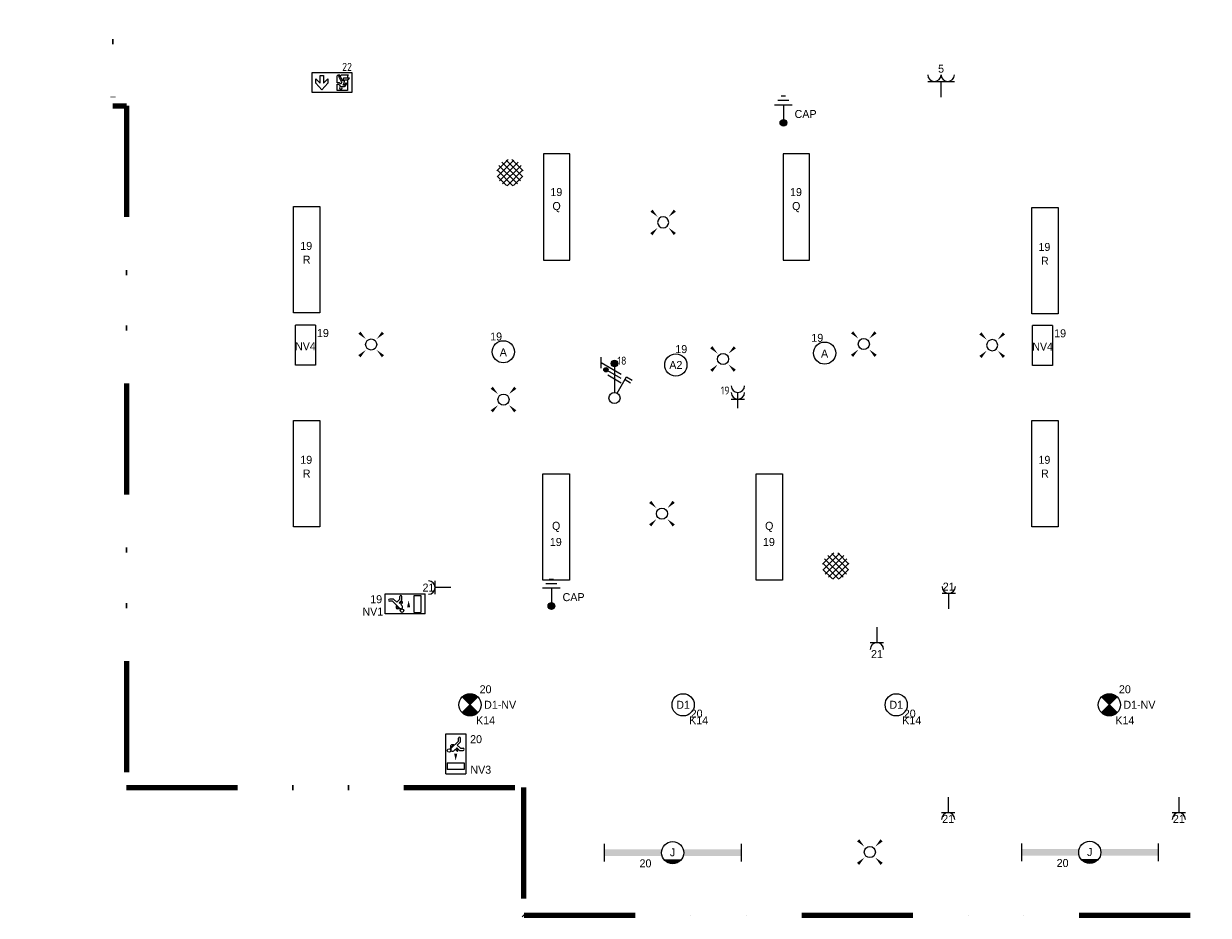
# Model space of a CAD drawing. Header units: millimetres. Extents: x 10025 to 65580, y 1584 to 36147.
# Tile 1 of 6: x 10886 to 24228, y 10548 to 20585. Entities that reach past the tile are written whole.
import ezdxf
from ezdxf.enums import TextEntityAlignment as Align

# ---------------------------------------------------------------- set-up
doc = ezdxf.new("R2010")
doc.units = ezdxf.units.MM
doc.header["$LTSCALE"] = 100
doc.linetypes.add('DIVIDE', pattern=[1.25, 0.5, -0.25, 0, -0.25, 0, -0.25])
for name, color, linetype in [('EL6121--', 3, 'Continuous'), ('EL6221--', 3, 'Continuous'), ('EL6222--', 3, 'Continuous'), ('EL6311--', 3, 'Continuous'), ('EL6350--', 3, 'Continuous')]:
    doc.layers.add(name, color=color, linetype=linetype)
doc.styles.add('BURO-018', font='BUROFONT.shx', dxfattribs={"height": 90})
doc.styles.add('STABICAD-018', font='ISOCP.SHX', dxfattribs={"height": 1.8})

# ---------------------------------------------------------------- blocks, each defined once
blk = doc.blocks.new('1115C2IN')
at = {"color": 0, "linetype": 'Continuous'}
for p, q in [((-4.49, 5.49), (4.49, 5.49)), ((-4.49, 1), (-4.49, 5.49)), ((-4.49, 5.49), (4.49, 5.49)), ((-4.49, 1), (-4.49, 5.49)), ((4.49, 5.49), (4.49, 1)), ((4.49, 5.49), (4.49, 1)), ((4.49, 1), (-4.49, 1)), ((4.49, 1), (-4.49, 1))]:
    blk.add_line(p, q, dxfattribs=at)
blk.add_lwpolyline([(-0.92, 3.1), (-2.28, 1.64), (-3.64, 3.1), (-3.64, 4.12), (-2.67, 3.09), (-2.67, 4.81), (-1.89, 4.81), (-1.89, 3.09), (-0.92, 4.12), (-0.92, 3.1)], dxfattribs=at)
for points, knots in [([(3.01, 2.47), (2.98, 2.41), (2.82, 2.4), (2.82, 2.4), (2.82, 2.4), (2.07, 2.4), (2.07, 2.4), (1.95, 2.4), (1.89, 2.45), (1.89, 2.45), (1.89, 2.45), (1.5, 2.9), (1.5, 2.9), (1.5, 2.9), (1.17, 2.9), (1.17, 2.9), (1.17, 2.9), (1.17, 1.47), (1.17, 1.47), (1.17, 1.47), (3.47, 1.47), (3.47, 1.47), (3.47, 1.47), (3.47, 3.83), (3.47, 3.83), (3.59, 3.84), (3.84, 3.92), (3.89, 4.24), (3.89, 4.24), (3.9, 4.31), (3.9, 4.31), (3.9, 4.31), (3.47, 4.31), (3.47, 4.31), (3.47, 4.31), (3.47, 4.76), (3.47, 4.76), (3.47, 4.76), (3.73, 5.02), (3.73, 5.02), (3.73, 5.02), (2.13, 5.02), (2.13, 5.02), (2.13, 5.02), (1.96, 4.86), (1.96, 4.86), (1.96, 4.86), (1.85, 4.74), (1.79, 4.73), (1.79, 4.73), (1.46, 4.73), (1.46, 4.73), (1.46, 4.73), (1.75, 5.02), (1.75, 5.02), (1.75, 5.02), (1.43, 5.02), (1.43, 5.02), (1.43, 5.02), (1.17, 4.76), (1.17, 4.76), (1.17, 4.76), (1.17, 3.18), (1.17, 3.18), (1.34, 3.18), (1.67, 3.18), (1.67, 3.18), (1.67, 3.17), (1.93, 2.88), (1.93, 2.88), (1.93, 2.88), (2.1, 3.17), (2.12, 3.23), (2.14, 3.3), (2.13, 3.37), (2.13, 3.37), (2.13, 3.37), (1.45, 4.67), (1.45, 4.67), (1.45, 4.67), (1.79, 4.67), (1.79, 4.67), (1.84, 4.66), (1.92, 4.54), (1.92, 4.54), (1.92, 4.54), (2.46, 3.54), (2.46, 3.54), (2.46, 3.54), (2.5, 3.81), (2.5, 4.02), (2.5, 4.22), (2.68, 4.25), (2.68, 4.25), (2.68, 4.25), (3.82, 4.25), (3.82, 4.25), (3.78, 3.9), (3.47, 3.9), (3.47, 3.9), (3.47, 3.9), (2.85, 3.9), (2.85, 3.9), (2.85, 3.9), (2.8, 3.52), (2.8, 3.4), (2.8, 3.29), (2.76, 3.16), (2.76, 3.16), (2.76, 3.16), (2.52, 2.68), (2.52, 2.68), (2.52, 2.68), (2.82, 2.68), (2.82, 2.68), (2.82, 2.68), (3.05, 3.07), (3.05, 3.07), (3.05, 3.07), (3.08, 3.15), (3.23, 3.11), (3.37, 3.08), (3.3, 2.94), (3.3, 2.94), (3.3, 2.94), (3.06, 2.53), (3.01, 2.47)], [0, 0, 0, 0, 1, 1, 1, 2, 2, 2, 3, 3, 3, 4, 4, 4, 5, 5, 5, 6, 6, 6, 7, 7, 7, 8, 8, 8, 9, 9, 9, 10, 10, 10, 11, 11, 11, 12, 12, 12, 13, 13, 13, 14, 14, 14, 15, 15, 15, 16, 16, 16, 17, 17, 17, 18, 18, 18, 19, 19, 19, 20, 20, 20, 21, 21, 21, 22, 22, 22, 23, 23, 23, 24, 24, 24, 25, 25, 25, 26, 26, 26, 27, 27, 27, 28, 28, 28, 29, 29, 29, 30, 30, 30, 31, 31, 31, 32, 32, 32, 33, 33, 33, 34, 34, 34, 35, 35, 35, 36, 36, 36, 37, 37, 37, 38, 38, 38, 39, 39, 39, 40, 40, 40, 41, 41, 41, 42, 42, 42, 42]), ([(2, 1.78), (1.85, 1.78), (1.72, 1.91), (1.72, 2.07), (1.72, 2.22), (1.85, 2.35), (2, 2.35), (2.16, 2.35), (2.28, 2.22), (2.28, 2.07), (2.28, 1.91), (2.16, 1.78), (2, 1.78)], [0, 0, 0, 0, 1, 1, 1, 2, 2, 2, 3, 3, 3, 4, 4, 4, 4])]:
    blk.add_open_spline(points, degree=3, knots=knots, dxfattribs=at)
at = {"color": 0, "linetype": 'Continuous', "style": 'STABICAD-018'}
for tag, p in [('PANEL', (0.07, 14.79)), ('CIRCUIT', (0.07, 11.79)), ('SUBCIRCUIT', (4.57, 11.79)), ('LIGHTFIXTURECODE', (0.07, 7.62))]:
    blk.add_attdef(tag, text='', height=1.8, dxfattribs=at).set_placement(p, align=Align.MIDDLE)
blk = doc.blocks.new('E00125')
at = {"color": 0, "linetype": 'Continuous'}
for p, q in [((-3, 4.5), (3, 4.5)), ((0, 1), (0, 4.5))]:
    blk.add_line(p, q, dxfattribs=at)
for centre in [(-1.5, 6), (1.5, 6)]:
    blk.add_arc(centre, 1.5, 180, 0, dxfattribs=at)
at = {"color": 0, "linetype": 'Continuous', "style": 'BURO-018'}
for tag, p in [('PANEL', (0, 11.5)), ('CIRCUIT', (0, 8.5)), ('SUBCIRCUIT', (4.5, 8.5))]:
    blk.add_attdef(tag, text='', height=1.8, dxfattribs=at).set_placement(p, align=Align.MIDDLE)
at = {"color": 0, "linetype": 'Continuous', "style": 'BURO-018', "flags": 1}
for tag, p in [('POWERCODE', (13, 8.5)), ('ARTICLECODE', (0, 0))]:
    blk.add_attdef(tag, text='', height=1.8, dxfattribs=at).set_placement(p, align=Align.MIDDLE)
blk = doc.blocks.new('111304')
at = {"color": 0, "linetype": 'Continuous'}
for p, q in [((-1.5, 4.5), (1.5, 4.5)), ((0, 1), (0, 4.5))]:
    blk.add_line(p, q, dxfattribs=at)
blk.add_arc((0, 6), 1.5, 180, 0, dxfattribs=at)
at = {"color": 0, "linetype": 'Continuous', "style": 'BURO-018'}
for tag, p in [('PANEL', (0, 11.5)), ('CIRCUIT', (0, 8.5)), ('SUBCIRCUIT', (4.5, 8.5))]:
    blk.add_attdef(tag, text='', height=1.8, dxfattribs=at).set_placement(p, align=Align.MIDDLE)
at = {"color": 0, "linetype": 'Continuous', "style": 'BURO-018', "flags": 1}
for tag, p in [('POWERCODE', (13, 8.5)), ('ARTICLECODE', (0, 0))]:
    blk.add_attdef(tag, text='', height=1.8, dxfattribs=at).set_placement(p, align=Align.MIDDLE)
blk = doc.blocks.new('*U140')
at = {"layer": 'EL6221--'}
for p, q in [((-11.97, -2.97), (-11.97, 2.97)), ((-11.97, 2.97), (11.97, 2.97)), ((11.97, 2.97), (11.97, -2.97)), ((11.97, -2.97), (-11.97, -2.97))]:
    blk.add_line(p, q, dxfattribs=at)
at = {"color": 0, "linetype": 'Continuous', "style": 'BURO-018'}
for tag, p in [('PANEL', (0, 8)), ('CIRCUIT', (0, 5)), ('SUBCIRCUIT', (4.5, 5)), ('LIGHTFIXTURECODE', (0, 0)), ('SWITCHCODE', (4.5, -3))]:
    blk.add_attdef(tag, text='', height=1.8, dxfattribs=at).set_placement(p, align=Align.MIDDLE)
blk = doc.blocks.new('E00411')
at = {"color": 0, "linetype": 'Continuous'}
blk.add_circle((0, 0), 1.25, dxfattribs=at)
for points in [[(-2.89, 2.4), (-2.4, 2.89), (-1.24, 1.24)], [(2.4, 2.89), (2.89, 2.4), (1.24, 1.24)], [(-2.4, -2.89), (-2.89, -2.4), (-1.24, -1.24)], [(2.89, -2.4), (2.4, -2.89), (1.24, -1.24)]]:
    blk.add_solid(points, dxfattribs=at)
at = {"color": 0, "linetype": 'Continuous', "style": 'BURO-018'}
blk.add_attdef('SWITCHCODE', text='', height=1.8, dxfattribs=at).set_placement((0, 4.64), align=Align.MIDDLE)
at = {"color": 0, "linetype": 'Continuous', "style": 'BURO-018', "flags": 1}
blk.add_attdef('ARTICLECODE', text='', height=1.8, dxfattribs=at).set_placement((0, 0), align=Align.MIDDLE)
blk = doc.blocks.new('*U141')
at = {"layer": 'EL6221--'}
for p, q in [((-11.97, -2.97), (-11.97, 2.97)), ((-11.97, 2.97), (11.97, 2.97)), ((11.97, 2.97), (11.97, -2.97)), ((11.97, -2.97), (-11.97, -2.97))]:
    blk.add_line(p, q, dxfattribs=at)
at = {"color": 0, "linetype": 'Continuous', "style": 'BURO-018'}
for tag, p in [('PANEL', (0, 8)), ('CIRCUIT', (0, 5)), ('SUBCIRCUIT', (4.5, 5)), ('LIGHTFIXTURECODE', (0, 0)), ('SWITCHCODE', (4.5, -3))]:
    blk.add_attdef(tag, text='', height=1.8, dxfattribs=at).set_placement(p, align=Align.MIDDLE)
blk = doc.blocks.new('*U142')
at = {"layer": 'EL6221--'}
for p, q in [((-11.97, -2.97), (-11.97, 2.97)), ((-11.97, 2.97), (11.97, 2.97)), ((11.97, 2.97), (11.97, -2.97)), ((11.97, -2.97), (-11.97, -2.97))]:
    blk.add_line(p, q, dxfattribs=at)
at = {"color": 0, "linetype": 'Continuous', "style": 'BURO-018'}
for tag, p in [('PANEL', (0, 8)), ('CIRCUIT', (0, 5)), ('SUBCIRCUIT', (4.5, 5)), ('LIGHTFIXTURECODE', (0, 0)), ('SWITCHCODE', (4.5, -3))]:
    blk.add_attdef(tag, text='', height=1.8, dxfattribs=at).set_placement(p, align=Align.MIDDLE)
blk = doc.blocks.new('*U143')
at = {"layer": 'EL6221--'}
for p, q in [((-11.97, -2.97), (-11.97, 2.97)), ((-11.97, 2.97), (11.97, 2.97)), ((11.97, 2.97), (11.97, -2.97)), ((11.97, -2.97), (-11.97, -2.97))]:
    blk.add_line(p, q, dxfattribs=at)
at = {"color": 0, "linetype": 'Continuous', "style": 'BURO-018'}
for tag, p in [('PANEL', (0, 8)), ('CIRCUIT', (0, 5)), ('SUBCIRCUIT', (4.5, 5)), ('LIGHTFIXTURECODE', (0, 0)), ('SWITCHCODE', (4.5, -3))]:
    blk.add_attdef(tag, text='', height=1.8, dxfattribs=at).set_placement(p, align=Align.MIDDLE)
blk = doc.blocks.new('1115C3A')
at = {"color": 0, "linetype": 'Continuous'}
for p, q in [((-4.5, 5.5), (4.5, 5.5)), ((-4.5, 1), (-4.5, 5.5)), ((4.5, 1), (4.5, 5.5)), ((4.5, 1), (-4.5, 1))]:
    blk.add_line(p, q, dxfattribs=at)
at = {"color": 0, "linetype": 'Continuous', "style": 'BURO-018'}
for tag, p in [('PANEL', (0, 15.17)), ('CIRCUIT', (0, 12.17)), ('SUBCIRCUIT', (4.5, 12.17)), ('LIGHTFIXTURECODE', (0, 8))]:
    blk.add_attdef(tag, text='', height=1.8, dxfattribs=at).set_placement(p, align=Align.MIDDLE)
blk = doc.blocks.new('*U144')
at = {"layer": 'EL6221--'}
for p, q in [((-11.97, -2.97), (-11.97, 2.97)), ((-11.97, 2.97), (11.97, 2.97)), ((11.97, 2.97), (11.97, -2.97)), ((11.97, -2.97), (-11.97, -2.97))]:
    blk.add_line(p, q, dxfattribs=at)
at = {"color": 0, "linetype": 'Continuous', "style": 'BURO-018'}
for tag, p in [('PANEL', (0, 8)), ('CIRCUIT', (0, 5)), ('SUBCIRCUIT', (4.5, 5)), ('LIGHTFIXTURECODE', (0, 0)), ('SWITCHCODE', (4.5, -3))]:
    blk.add_attdef(tag, text='', height=1.8, dxfattribs=at).set_placement(p, align=Align.MIDDLE)
blk = doc.blocks.new('*U145')
at = {"layer": 'EL6221--'}
for p, q in [((-11.97, -2.97), (-11.97, 2.97)), ((-11.97, 2.97), (11.97, 2.97)), ((11.97, 2.97), (11.97, -2.97)), ((11.97, -2.97), (-11.97, -2.97))]:
    blk.add_line(p, q, dxfattribs=at)
at = {"color": 0, "linetype": 'Continuous', "style": 'BURO-018'}
for tag, p in [('PANEL', (0, 8)), ('CIRCUIT', (0, 5)), ('SUBCIRCUIT', (4.5, 5)), ('LIGHTFIXTURECODE', (0, 0)), ('SWITCHCODE', (4.5, -3))]:
    blk.add_attdef(tag, text='', height=1.8, dxfattribs=at).set_placement(p, align=Align.MIDDLE)
blk = doc.blocks.new('E00018')
at = {"color": 0, "linetype": 'Continuous'}
for p, q in [((-1.77, -1.77), (1.77, 1.77)), ((1.77, -1.77), (-1.77, 1.77))]:
    blk.add_line(p, q, dxfattribs=at)
at = {"color": 0, "linetype": 'Continuous', "const_width": 2.5}
for points in [[(-0.88, 0.88, -0.198912), (0, 1.25, -0.198912), (0.88, 0.88, -1)], [(-0.88, -0.88, 0.198912), (0, -1.25, 0.198912), (0.88, -0.88, 1)]]:
    blk.add_lwpolyline(points, format="xyb", dxfattribs=at)
blk = doc.blocks.new('*U150')
at = {"color": 0, "linetype": 'Continuous'}
blk.add_circle((0, 0), 2.5, dxfattribs=at)
at = {"color": 0, "zscale": 50}
blk.add_blockref('E00018', (0, 0), dxfattribs=at)
at = {"color": 0, "linetype": 'Continuous', "style": 'BURO-018'}
for tag, p in [('PANEL', (0, 8)), ('CIRCUIT', (0, 5)), ('SUBCIRCUIT', (4.5, 5)), ('LIGHTFIXTURECODE', (0, 0)), ('SWITCHCODE', (4.5, -1))]:
    blk.add_attdef(tag, text='', height=1.8, dxfattribs=at).set_placement(p, align=Align.MIDDLE)
blk = doc.blocks.new('*U151')
at = {"color": 0, "linetype": 'Continuous'}
blk.add_circle((0, 0), 2.5, dxfattribs=at)
at = {"color": 0, "zscale": 50}
blk.add_blockref('E00018', (0, 0), dxfattribs=at)
at = {"color": 0, "linetype": 'Continuous', "style": 'BURO-018'}
for tag, p in [('PANEL', (0, 8)), ('CIRCUIT', (0, 5)), ('SUBCIRCUIT', (4.5, 5)), ('LIGHTFIXTURECODE', (0, 0)), ('SWITCHCODE', (4.5, -1))]:
    blk.add_attdef(tag, text='', height=1.8, dxfattribs=at).set_placement(p, align=Align.MIDDLE)
blk = doc.blocks.new('E00441')
at = {"color": 0}
for p, q in [((0.5, 6), (-0.5, 6)), ((2, 4), (-2, 4)), ((1.25, 5), (-1.25, 5)), ((0, 4), (0, 0.75))]:
    blk.add_line(p, q, dxfattribs=at)
at = {"color": 0, "const_width": 0.75}
blk.add_lwpolyline([(-0.375, 0, 1), (0.375, 0, 1)], format="xyb", close=True, dxfattribs=at)
at = {"color": 0}
blk.add_circle((0, 0), 0.75, dxfattribs=at)
at = {"color": 0, "style": 'BURO-018'}
blk.add_attdef('TEXT1', text='', height=1.8, dxfattribs=at).set_placement((5, 2), align=Align.MIDDLE)
at = {"color": 0, "linetype": 'Continuous', "style": 'BURO-018', "flags": 1}
blk.add_attdef('ARTICLECODE', text='', height=1.8, dxfattribs=at).set_placement((0, 0), align=Align.MIDDLE)
blk = doc.blocks.new('E00443')
at = {"color": 0}
for points in [[(-2.97, 0.57), (-0.43, 3.1)], [(-2.87, -0.75), (0.88, 3)], [(2.87, -0.75), (-0.88, 3)], [(2.97, 0.57), (0.43, 3.1)], [(0.67, -2.79), (-2.92, 0.8)], [(1.66, -2.36), (-2.5, 1.79)], [(-2.39, -1.68), (1.82, 2.52)], [(2.39, -1.68), (-1.82, 2.52)], [(-1.66, -2.36), (2.5, 1.79)], [(-0.67, -2.79), (2.92, 0.8)], [(-0.77, -2.76), (-2.9, -0.64)], [(0.77, -2.76), (2.9, -0.64)]]:
    blk.add_lwpolyline(points, dxfattribs=at)
at = {"color": 0, "linetype": 'Continuous', "style": 'BURO-018', "flags": 1}
blk.add_attdef('ARTICLECODE', text='', height=1.8, dxfattribs=at).set_placement((0, 0), align=Align.MIDDLE)
blk = doc.blocks.new('1115C2G')
at = {"color": 0, "linetype": 'Continuous'}
for p, q in [((-4.5, 5.5), (4.5, 5.5)), ((-4.5, 1), (-4.5, 5.5)), ((4.5, 1), (4.5, 5.5)), ((-2.68, 4.35), (-3.52, 4.35)), ((-2.88, 3.87), (-3.52, 3.87)), ((-1.27, 2.26), (-2.88, 3.87)), ((-1.94, 3.61), (-2.68, 4.35)), ((-1.94, 2.93), (-2.04, 2.83)), ((-2.04, 2.83), (-2.04, 2.34)), ((-1.24, 4.31), (-1.94, 3.61)), ((-1.71, 2.7), (-1.72, 2.7)), ((-1.72, 2.7), (-1.72, 2.46)), ((-1.37, 3.5), (-0.76, 4.11)), ((-1.23, 3.35), (-1.37, 3.5)), ((-1.24, 4.31), (-1.24, 4.91)), ((-0.87, 3.71), (-1.23, 3.35)), ((-0.65, 3.49), (-1.01, 3.13)), ((-0.71, 2.83), (-1.01, 3.13)), ((-0.76, 4.11), (-0.76, 4.91)), ((2, 5.15), (3.5, 5.15)), ((2, 1.35), (2, 5.15)), ((3.5, 5.15), (3.5, 1.35)), ((4.5, 1), (-4.5, 1)), ((-0.99, 2.14), (-1.84, 2.14)), ((-1.47, 2.46), (-1.72, 2.46)), ((2, 1.35), (3.5, 1.35))]:
    blk.add_line(p, q, dxfattribs=at)
blk.add_lwpolyline([(1.5, 3.25, 0, 0.7, 0), (0, 3.25, 0.7, 0.7, 0)], format="xyseb", dxfattribs=at)
blk.add_circle((-0.76, 1.75), 0.4, dxfattribs=at)
for centre, radius, start, end in [((-3.52, 4.11), 0.24, 90, 270), ((-0.99, 2.54), 0.4, 225, 45), ((-1, 4.91), 0.24, 0, 180), ((-0.76, 3.6), 0.16, 315, 135), ((-1.84, 2.34), 0.2, 180, 270)]:
    blk.add_arc(centre, radius, start, end, dxfattribs=at)
at = {"color": 0, "linetype": 'Continuous', "style": 'BURO-018'}
for tag, p in [('PANEL', (0, 15.17)), ('CIRCUIT', (0, 12.17)), ('SUBCIRCUIT', (4.5, 12.17)), ('LIGHTFIXTURECODE', (0, 8))]:
    blk.add_attdef(tag, text='', height=1.8, dxfattribs=at).set_placement(p, align=Align.MIDDLE)
blk = doc.blocks.new('1115C2J')
at = {"color": 0, "linetype": 'Continuous'}
for p, q in [((-4.5, 5.5), (4.5, 5.5)), ((-4.5, 1), (-4.5, 5.5)), ((4.5, 1), (4.5, 5.5)), ((-2.68, 4.35), (-3.52, 4.35)), ((-2.88, 3.87), (-3.52, 3.87)), ((-1.27, 2.26), (-2.88, 3.87)), ((-1.94, 3.61), (-2.68, 4.35)), ((-1.94, 2.93), (-2.04, 2.83)), ((-2.04, 2.83), (-2.04, 2.34)), ((-1.24, 4.31), (-1.94, 3.61)), ((-1.71, 2.7), (-1.72, 2.7)), ((-1.72, 2.7), (-1.72, 2.46)), ((-1.37, 3.5), (-0.76, 4.11)), ((-1.23, 3.35), (-1.37, 3.5)), ((-1.24, 4.31), (-1.24, 4.91)), ((-0.87, 3.71), (-1.23, 3.35)), ((-0.65, 3.49), (-1.01, 3.13)), ((-0.71, 2.83), (-1.01, 3.13)), ((-0.76, 4.11), (-0.76, 4.91)), ((2, 5.15), (3.5, 5.15)), ((2, 1.35), (2, 5.15)), ((3.5, 5.15), (3.5, 1.35)), ((4.5, 1), (-4.5, 1)), ((-0.99, 2.14), (-1.84, 2.14)), ((-1.47, 2.46), (-1.72, 2.46)), ((2, 1.35), (3.5, 1.35))]:
    blk.add_line(p, q, dxfattribs=at)
blk.add_lwpolyline([(0.75, 4, 0, 0.7, 0), (0.75, 2.5, 0.7, 0.7, 0)], format="xyseb", dxfattribs=at)
blk.add_circle((-0.76, 1.75), 0.4, dxfattribs=at)
for centre, radius, start, end in [((-3.52, 4.11), 0.24, 90, 270), ((-0.99, 2.54), 0.4, 225, 45), ((-1, 4.91), 0.24, 0, 180), ((-0.76, 3.6), 0.16, 315, 135), ((-1.84, 2.34), 0.2, 180, 270)]:
    blk.add_arc(centre, radius, start, end, dxfattribs=at)
at = {"color": 0, "linetype": 'Continuous', "style": 'BURO-018'}
for tag, p in [('PANEL', (0, 15.17)), ('CIRCUIT', (0, 12.17)), ('SUBCIRCUIT', (4.5, 12.17)), ('LIGHTFIXTURECODE', (0, 8))]:
    blk.add_attdef(tag, text='', height=1.8, dxfattribs=at).set_placement(p, align=Align.MIDDLE)
blk = doc.blocks.new('1115B3')
at = {"color": 0, "linetype": 'Continuous'}
blk.add_circle((0, 3.5), 2.5, dxfattribs=at)
at = {"color": 0, "linetype": 'Continuous', "style": 'BURO-018'}
for tag, p in [('PANEL', (0, 11.5)), ('CIRCUIT', (0, 8.5)), ('SUBCIRCUIT', (4.5, 8.5)), ('LIGHTFIXTURECODE', (0, 3.5)), ('SWITCHCODE', (4.5, 2.5))]:
    blk.add_attdef(tag, text='', height=1.8, dxfattribs=at).set_placement(p, align=Align.MIDDLE)
blk = doc.blocks.new('1115B6WD')
at = {"color": 0, "linetype": 'Continuous'}
for p, q in [((1.88, -1.65), (-1.88, -1.65)), ((1.68, -1.85), (-1.68, -1.85)), ((1.43, -2.05), (-1.43, -2.05)), ((1.09, -2.25), (-1.09, -2.25)), ((0.5, -2.45), (-0.5, -2.45))]:
    blk.add_line(p, q, dxfattribs=at)
blk = doc.blocks.new('*U152')
at = {"color": 0}
for p, q in [((-15.4, 2), (-15.4, -2)), ((15.4, 2), (15.4, -2))]:
    blk.add_line(p, q, dxfattribs=at)
at = {"color": 0, "linetype": 'Continuous'}
blk.add_circle((0, 0), 2.5, dxfattribs=at)
at = {"color": 0}
for points in [[(-2.5, 0.75), (-15.4, 0.75), (-2.5, -0.75), (-15.4, -0.75)], [(2.5, 0.75), (15.4, 0.75), (2.5, -0.75), (15.4, -0.75)]]:
    blk.add_solid(points, dxfattribs=at)
at = {"color": 0, "zscale": 100}
blk.add_blockref('1115B6WD', (0, 0), dxfattribs=at)
at = {"color": 0, "linetype": 'Continuous', "style": 'BURO-018'}
for tag, p in [('PANEL', (0, 8)), ('CIRCUIT', (0, 5)), ('SUBCIRCUIT', (4.5, 5)), ('LIGHTFIXTURECODE', (0, 0)), ('SWITCHCODE', (4.5, -3))]:
    blk.add_attdef(tag, text='', height=1.8, dxfattribs=at).set_placement(p, align=Align.MIDDLE)
blk = doc.blocks.new('*U154')
at = {"color": 0}
for p, q in [((-15.4, 2), (-15.4, -2)), ((15.4, 2), (15.4, -2))]:
    blk.add_line(p, q, dxfattribs=at)
at = {"color": 0, "linetype": 'Continuous'}
blk.add_circle((0, 0), 2.5, dxfattribs=at)
at = {"color": 0}
for points in [[(-2.5, 0.75), (-15.4, 0.75), (-2.5, -0.75), (-15.4, -0.75)], [(2.5, 0.75), (15.4, 0.75), (2.5, -0.75), (15.4, -0.75)]]:
    blk.add_solid(points, dxfattribs=at)
at = {"color": 0, "zscale": 100}
blk.add_blockref('1115B6WD', (0, 0), dxfattribs=at)
at = {"color": 0, "linetype": 'Continuous', "style": 'BURO-018'}
for tag, p in [('PANEL', (0, 8)), ('CIRCUIT', (0, 5)), ('SUBCIRCUIT', (4.5, 5)), ('LIGHTFIXTURECODE', (0, 0)), ('SWITCHCODE', (4.5, -3))]:
    blk.add_attdef(tag, text='', height=1.8, dxfattribs=at).set_placement(p, align=Align.MIDDLE)
blk = doc.blocks.new('*U155')
at = {"layer": 'EL6221--'}
for p, q in [((-11.97, -2.97), (-11.97, 2.97)), ((-11.97, 2.97), (11.97, 2.97)), ((11.97, 2.97), (11.97, -2.97)), ((11.97, -2.97), (-11.97, -2.97))]:
    blk.add_line(p, q, dxfattribs=at)
at = {"color": 0, "linetype": 'Continuous', "style": 'BURO-018'}
for tag, p in [('PANEL', (0, 8)), ('CIRCUIT', (0, 5)), ('SUBCIRCUIT', (4.5, 5)), ('LIGHTFIXTURECODE', (0, 0)), ('SWITCHCODE', (4.5, -3))]:
    blk.add_attdef(tag, text='', height=1.8, dxfattribs=at).set_placement(p, align=Align.MIDDLE)
blk = doc.blocks.new('*U156')
at = {"layer": 'EL6221--'}
for p, q in [((-11.97, -2.97), (-11.97, 2.97)), ((-11.97, 2.97), (11.97, 2.97)), ((11.97, 2.97), (11.97, -2.97)), ((11.97, -2.97), (-11.97, -2.97))]:
    blk.add_line(p, q, dxfattribs=at)
at = {"color": 0, "linetype": 'Continuous', "style": 'BURO-018'}
for tag, p in [('PANEL', (0, 8)), ('CIRCUIT', (0, 5)), ('SUBCIRCUIT', (4.5, 5)), ('LIGHTFIXTURECODE', (0, 0)), ('SWITCHCODE', (4.5, -3))]:
    blk.add_attdef(tag, text='', height=1.8, dxfattribs=at).set_placement(p, align=Align.MIDDLE)
blk = doc.blocks.new('E00079A')
at = {"color": 0, "linetype": 'Continuous'}
for p, q in [((-3, 8.98), (-3, 11.48)), ((-3, 10.23), (1.5, 7.63)), ((1.5, 6.63), (-1.5, 8.37)), ((0, 10), (0, 3.5)), ((1.5, 5.63), (-1.5, 7.37)), ((0.62, 3.33), (2.74, 7)), ((2.39, 6.39), (3.6, 5.69)), ((2.74, 7), (3.95, 6.3))]:
    blk.add_line(p, q, dxfattribs=at)
blk.add_lwpolyline([(-0.38, 10, 0.75, 0.75, 1), (0.38, 10, 0.75, 0.75, 1)], format="xyseb", close=True, dxfattribs=at)
at = {"color": 0, "linetype": 'Continuous', "const_width": 0.5}
blk.add_lwpolyline([(-2.18, 8.62, 1), (-1.68, 8.62, 1)], format="xyb", close=True, dxfattribs=at)
at = {"color": 0, "linetype": 'Continuous'}
for centre, radius in [((0, 10), 0.75), ((-1.93, 8.62), 0.5), ((0, 2.25), 1.25)]:
    blk.add_circle(centre, radius, dxfattribs=at)
at = {"color": 0, "linetype": 'Continuous', "style": 'STABICAD-018'}
for tag, p in [('PANEL', (0, 16.5)), ('CIRCUIT', (0, 13.5)), ('SUBCIRCUIT', (4.5, 13.5)), ('ARTICLECODE', (0, 0))]:
    blk.add_attdef(tag, text='', height=1.8, dxfattribs=at).set_placement(p, align=Align.MIDDLE)
blk.add_attdef('SWITCHCODE', (0, 13.5), '', height=1.8, dxfattribs=at)
at = {"color": 0, "linetype": 'Continuous', "style": 'STABICAD-018', "flags": 1}
blk.add_attdef('POWERCODE', text='', height=1.8, dxfattribs=at).set_placement((13, 13.5), align=Align.MIDDLE)
blk = doc.blocks.new('111304A')
at = {"color": 0, "linetype": 'Continuous'}
for p, q in [((-1.5, 3), (1.5, 3)), ((0, 1), (0, 4.5))]:
    blk.add_line(p, q, dxfattribs=at)
for centre in [(0, 6), (0, 4.5)]:
    blk.add_arc(centre, 1.5, 180, 0, dxfattribs=at)
at = {"color": 0, "linetype": 'Continuous', "style": 'BURO-018'}
for tag, p in [('PANEL', (0, 11.5)), ('CIRCUIT', (0, 8.5)), ('SUBCIRCUIT', (4.5, 8.5))]:
    blk.add_attdef(tag, text='', height=1.8, dxfattribs=at).set_placement(p, align=Align.MIDDLE)
at = {"color": 0, "linetype": 'Continuous', "style": 'BURO-018', "flags": 1}
for tag, p in [('POWERCODE', (13, 8.5)), ('ARTICLECODE', (0, 0))]:
    blk.add_attdef(tag, text='', height=1.8, dxfattribs=at).set_placement(p, align=Align.MIDDLE)

msp = doc.modelspace()

# ---------------------------------------------------------------- linework, layer by layer
at = {"layer": 'EL6311--', "color": 7, "linetype": 'DIVIDE', "lineweight": 100, "ltscale": 25}
msp.add_lwpolyline([(11889, 34761), (10886, 35764), (11889, 34761), (11889, 19661), (12044, 19661), (12044, 11986), (16514, 11986), (16514, 10558), (16524, 10548), (34464, 10548), (34464, 16547), (34464, 20601), (40492, 26383)], dxfattribs=at)

# ---------------------------------------------------------------- block references
at = {"layer": 'EL6121--', "linetype": 'Continuous'}
ref = msp.add_blockref('E00441', (19442, 19469), dxfattribs=dict(at, xscale=50, yscale=50, zscale=50))
ref.add_attrib('TEXT1', 'CAP', dxfattribs={"layer": '0', "color": 1, "linetype": 'Continuous', "height": 90, "style": 'BURO-018'}).set_placement((19692, 19569), align=Align.MIDDLE)
at = {"layer": 'EL6121--', "linetype": 'Continuous', "xscale": 50, "yscale": 50, "zscale": 50}
for p in [(16363, 18900), (20032, 14473)]:
    msp.add_blockref('E00443', p, dxfattribs=at)
at = {"layer": 'EL6121--', "linetype": 'Continuous'}
ref = msp.add_blockref('E00441', (16829, 14030), dxfattribs=dict(at, xscale=50, yscale=50, zscale=50))
ref.add_attrib('TEXT1', 'CAP', dxfattribs={"layer": '0', "color": 1, "linetype": 'Continuous', "height": 90, "style": 'BURO-018'}).set_placement((17079, 14130), align=Align.MIDDLE)
at = {"layer": 'EL6222--', "linetype": 'Continuous'}
ref = msp.add_blockref('E00125', (21218, 19710), dxfattribs=dict(at, xscale=50, yscale=50, zscale=50))
ref.add_attrib('CIRCUIT', '5', dxfattribs={"layer": '0', "color": 1, "linetype": 'Continuous', "height": 90, "style": 'BURO-018'}).set_placement((21218, 20078), align=Align.MIDDLE)
ref = msp.add_blockref('E00079A', (17540, 16259), dxfattribs=dict(at, xscale=50, yscale=50, zscale=50))
ref.add_attrib('CIRCUIT', '18', dxfattribs={"layer": '0', "color": 1, "linetype": 'Continuous', "height": 90, "style": 'STABICAD-018'}).set_placement((17624, 16792), align=Align.MIDDLE)
ref = msp.add_blockref('111304A', (18930, 16209), dxfattribs=dict(at, xscale=50, yscale=50, zscale=50))
ref.add_attrib('CIRCUIT', '19', dxfattribs={"layer": '0', "color": 1, "linetype": 'Continuous', "height": 90, "style": 'STABICAD-018'}).set_placement((18786, 16456), align=Align.MIDDLE)
ref = msp.add_blockref('111304', (15745, 14238), dxfattribs=dict(at, xscale=50.00000000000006, yscale=50.00000000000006, zscale=50.00000000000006, rotation=90.00000000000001))
ref.add_attrib('CIRCUIT', '21', dxfattribs={"layer": '0', "color": 1, "linetype": 'Continuous', "height": 90, "style": 'BURO-018'}).set_placement((15445, 14238), align=Align.MIDDLE)
ref = msp.add_blockref('111304', (21304, 13949, 1300), dxfattribs=dict(at, xscale=50, yscale=50, zscale=50))
ref.add_attrib('CIRCUIT', '21', dxfattribs={"layer": '0', "color": 1, "linetype": 'Continuous', "height": 90, "style": 'BURO-018'}).set_placement((21304, 14249, 1300), align=Align.MIDDLE)
ref = msp.add_blockref('111304', (20496, 13842), dxfattribs=dict(at, xscale=50, yscale=50, zscale=50, rotation=180))
ref.add_attrib('CIRCUIT', '21', dxfattribs={"layer": '0', "color": 1, "linetype": 'Continuous', "height": 90, "style": 'BURO-018'}).set_placement((20496, 13490), align=Align.MIDDLE)
at = {"layer": 'EL6222--', "color": 3, "linetype": 'Continuous'}
ref = msp.add_blockref('111304', (21298, 11928), dxfattribs=dict(at, xscale=50, yscale=50, zscale=50, rotation=180))
ref.add_attrib('CIRCUIT', '21', dxfattribs={"layer": '0', "color": 1, "linetype": 'Continuous', "height": 90, "style": 'BURO-018'}).set_placement((21298, 11634), align=Align.MIDDLE)
at = {"layer": 'EL6222--', "linetype": 'Continuous'}
ref = msp.add_blockref('111304', (23896, 11928), dxfattribs=dict(at, xscale=50, yscale=50, zscale=50, rotation=180))
ref.add_attrib('CIRCUIT', '21', dxfattribs={"layer": '0', "color": 1, "linetype": 'Continuous', "height": 90, "style": 'BURO-018'}).set_placement((23896, 11634), align=Align.MIDDLE)
at = {"layer": 'EL6311--', "linetype": 'Continuous'}
ref = msp.add_blockref('*U140', (16888, 18521), dxfattribs=dict(at, xscale=-50.00000000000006, yscale=50.00000000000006, zscale=50, rotation=90.00000000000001))
ref.add_attrib('CIRCUIT', '19', dxfattribs={"layer": '0', "color": 1, "linetype": 'Continuous', "height": 90, "style": 'BURO-018'}).set_placement((16885, 18690), align=Align.MIDDLE)
ref.add_attrib('LIGHTFIXTURECODE', 'Q', dxfattribs={"layer": '0', "color": 1, "linetype": 'Continuous', "height": 90, "style": 'BURO-018'}).set_placement((16888, 18521), align=Align.MIDDLE)
ref = msp.add_blockref('*U141', (19587, 18521), dxfattribs=dict(at, xscale=-50.00000000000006, yscale=50.00000000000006, zscale=50, rotation=90.00000000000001))
ref.add_attrib('CIRCUIT', '19', dxfattribs={"layer": '0', "color": 1, "linetype": 'Continuous', "height": 90, "style": 'BURO-018'}).set_placement((19584, 18690), align=Align.MIDDLE)
ref.add_attrib('LIGHTFIXTURECODE', 'Q', dxfattribs={"layer": '0', "color": 1, "linetype": 'Continuous', "height": 90, "style": 'BURO-018'}).set_placement((19587, 18521), align=Align.MIDDLE)
ref = msp.add_blockref('*U156', (14073, 17929), dxfattribs=dict(at, xscale=50.00000000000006, yscale=50.00000000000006, zscale=50.00000000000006, rotation=90.00000000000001))
ref.add_attrib('CIRCUIT', '19', dxfattribs={"layer": '0', "color": 1, "linetype": 'Continuous', "height": 90, "style": 'BURO-018'}).set_placement((14068, 18084), align=Align.MIDDLE)
ref.add_attrib('LIGHTFIXTURECODE', 'R', dxfattribs={"layer": '0', "color": 1, "linetype": 'Continuous', "height": 90, "style": 'BURO-018'}).set_placement((14073, 17929), align=Align.MIDDLE)
at = {"layer": 'EL6311--', "color": 3, "linetype": 'Continuous', "xscale": -50, "yscale": 50, "zscale": 50, "rotation": 180}
msp.add_blockref('E00411', (18088, 18349), dxfattribs=at)
at = {"layer": 'EL6311--', "linetype": 'Continuous'}
ref = msp.add_blockref('*U144', (22387, 17916), dxfattribs=dict(at, xscale=50.00000000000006, yscale=50.00000000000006, zscale=50.00000000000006, rotation=90.00000000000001))
ref.add_attrib('CIRCUIT', '19', dxfattribs={"layer": '0', "color": 1, "linetype": 'Continuous', "height": 90, "style": 'BURO-018'}).set_placement((22382, 18072), align=Align.MIDDLE)
ref.add_attrib('LIGHTFIXTURECODE', 'R', dxfattribs={"layer": '0', "color": 1, "linetype": 'Continuous', "height": 90, "style": 'BURO-018'}).set_placement((22387, 17916), align=Align.MIDDLE)
at = {"layer": 'EL6311--', "color": 3, "linetype": 'Continuous', "yscale": 50, "zscale": 50}
for p, xscale in [((14800, 16974), 50), ((20348, 16979), 50), ((21794, 16966), -50), ((18763, 16810), 50), ((16290, 16354), 50), ((18074, 15070), 50), ((20416, 11260), 50)]:
    msp.add_blockref('E00411', p, dxfattribs=dict(at, xscale=xscale))
at = {"layer": 'EL6311--', "linetype": 'Continuous'}
ref = msp.add_blockref('1115B3', (16288, 16717), dxfattribs=dict(at, xscale=50, yscale=50, zscale=50))
ref.add_attrib('CIRCUIT', '19', dxfattribs={"layer": '0', "color": 1, "linetype": 'Continuous', "height": 90, "style": 'BURO-018'}).set_placement((16207, 17064), align=Align.MIDDLE)
ref.add_attrib('LIGHTFIXTURECODE', 'A', dxfattribs={"layer": '0', "color": 1, "linetype": 'Continuous', "height": 90, "style": 'BURO-018'}).set_placement((16288, 16887), align=Align.MIDDLE)
ref = msp.add_blockref('1115B3', (19906, 16702), dxfattribs=dict(at, xscale=50, yscale=50, zscale=50))
ref.add_attrib('CIRCUIT', '19', dxfattribs={"layer": '0', "color": 1, "linetype": 'Continuous', "height": 90, "style": 'BURO-018'}).set_placement((19824, 17049), align=Align.MIDDLE)
ref.add_attrib('LIGHTFIXTURECODE', 'A', dxfattribs={"layer": '0', "color": 1, "linetype": 'Continuous', "height": 90, "style": 'BURO-018'}).set_placement((19906, 16872), align=Align.MIDDLE)
at = {"layer": 'EL6311--', "color": 3, "linetype": 'Continuous'}
ref = msp.add_blockref('1115B3', (18231, 16569), dxfattribs=dict(at, xscale=50, yscale=50, zscale=50))
ref.add_attrib('CIRCUIT', '19', dxfattribs={"layer": '0', "color": 1, "linetype": 'Continuous', "height": 90, "style": 'BURO-018'}).set_placement((18292, 16922), align=Align.MIDDLE)
ref.add_attrib('LIGHTFIXTURECODE', 'A2', dxfattribs={"layer": '0', "color": 1, "linetype": 'Continuous', "height": 90, "style": 'BURO-018'}).set_placement((18231, 16744), align=Align.MIDDLE)
at = {"layer": 'EL6311--', "linetype": 'Continuous'}
ref = msp.add_blockref('*U145', (14073, 15521), dxfattribs=dict(at, xscale=50.00000000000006, yscale=50.00000000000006, zscale=50.00000000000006, rotation=90.00000000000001))
ref.add_attrib('CIRCUIT', '19', dxfattribs={"layer": '0', "color": 1, "linetype": 'Continuous', "height": 90, "style": 'BURO-018'}).set_placement((14068, 15676), align=Align.MIDDLE)
ref.add_attrib('LIGHTFIXTURECODE', 'R', dxfattribs={"layer": '0', "color": 1, "linetype": 'Continuous', "height": 90, "style": 'BURO-018'}).set_placement((14073, 15521), align=Align.MIDDLE)
ref = msp.add_blockref('*U143', (22387, 15521), dxfattribs=dict(at, xscale=50.00000000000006, yscale=50.00000000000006, zscale=50.00000000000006, rotation=90.00000000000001))
ref.add_attrib('CIRCUIT', '19', dxfattribs={"layer": '0', "color": 1, "linetype": 'Continuous', "height": 90, "style": 'BURO-018'}).set_placement((22382, 15676), align=Align.MIDDLE)
ref.add_attrib('LIGHTFIXTURECODE', 'R', dxfattribs={"layer": '0', "color": 1, "linetype": 'Continuous', "height": 90, "style": 'BURO-018'}).set_placement((22387, 15521), align=Align.MIDDLE)
ref = msp.add_blockref('*U142', (16883, 14921), dxfattribs=dict(at, xscale=50.00000000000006, yscale=50.00000000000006, zscale=50.00000000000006, rotation=90.00000000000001))
ref.add_attrib('CIRCUIT', '19', dxfattribs={"layer": '0', "color": 1, "linetype": 'Continuous', "height": 90, "style": 'BURO-018'}).set_placement((16879, 14751), align=Align.MIDDLE)
ref.add_attrib('LIGHTFIXTURECODE', 'Q', dxfattribs={"layer": '0', "color": 1, "linetype": 'Continuous', "height": 90, "style": 'BURO-018'}).set_placement((16883, 14921), align=Align.MIDDLE)
ref = msp.add_blockref('*U155', (19283, 14921), dxfattribs=dict(at, xscale=50.00000000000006, yscale=50.00000000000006, zscale=50.00000000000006, rotation=90.00000000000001))
ref.add_attrib('CIRCUIT', '19', dxfattribs={"layer": '0', "color": 1, "linetype": 'Continuous', "height": 90, "style": 'BURO-018'}).set_placement((19279, 14751), align=Align.MIDDLE)
ref.add_attrib('LIGHTFIXTURECODE', 'Q', dxfattribs={"layer": '0', "color": 1, "linetype": 'Continuous', "height": 90, "style": 'BURO-018'}).set_placement((19283, 14921), align=Align.MIDDLE)
ref = msp.add_blockref('1115B3', (18313, 12743), dxfattribs=dict(at, xscale=50, yscale=50, zscale=50))
ref.add_attrib('CIRCUIT', '20', dxfattribs={"layer": '0', "color": 1, "linetype": 'Continuous', "height": 90, "style": 'BURO-018'}).set_placement((18465, 12819), align=Align.MIDDLE)
ref.add_attrib('LIGHTFIXTURECODE', 'D1', dxfattribs={"layer": '0', "color": 1, "linetype": 'Continuous', "height": 90, "style": 'BURO-018'}).set_placement((18313, 12918), align=Align.MIDDLE)
ref.add_attrib('SWITCHCODE', 'K14', dxfattribs={"layer": '0', "color": 1, "linetype": 'Continuous', "height": 90, "style": 'BURO-018'}).set_placement((18488, 12743), align=Align.MIDDLE)
ref = msp.add_blockref('1115B3', (20713, 12743), dxfattribs=dict(at, xscale=50, yscale=50, zscale=50))
ref.add_attrib('CIRCUIT', '20', dxfattribs={"layer": '0', "color": 1, "linetype": 'Continuous', "height": 90, "style": 'BURO-018'}).set_placement((20865, 12819), align=Align.MIDDLE)
ref.add_attrib('LIGHTFIXTURECODE', 'D1', dxfattribs={"layer": '0', "color": 1, "linetype": 'Continuous', "height": 90, "style": 'BURO-018'}).set_placement((20713, 12918), align=Align.MIDDLE)
ref.add_attrib('SWITCHCODE', 'K14', dxfattribs={"layer": '0', "color": 1, "linetype": 'Continuous', "height": 90, "style": 'BURO-018'}).set_placement((20888, 12743), align=Align.MIDDLE)
ref = msp.add_blockref('*U154', (18195, 11253), dxfattribs=dict(at, xscale=50, yscale=50, zscale=50))
ref.add_attrib('CIRCUIT', '20', dxfattribs={"layer": '0', "color": 1, "linetype": 'Continuous', "height": 90, "style": 'BURO-018'}).set_placement((17889, 11133), align=Align.MIDDLE)
ref.add_attrib('LIGHTFIXTURECODE', 'J', dxfattribs={"layer": '0', "color": 1, "linetype": 'Continuous', "height": 90, "style": 'BURO-018'}).set_placement((18194, 11257), align=Align.MIDDLE)
ref = msp.add_blockref('*U152', (22893, 11257), dxfattribs=dict(at, xscale=50, yscale=50, zscale=50))
ref.add_attrib('CIRCUIT', '20', dxfattribs={"layer": '0', "color": 1, "linetype": 'Continuous', "height": 90, "style": 'BURO-018'}).set_placement((22587, 11137), align=Align.MIDDLE)
ref.add_attrib('LIGHTFIXTURECODE', 'J', dxfattribs={"layer": '0', "color": 1, "linetype": 'Continuous', "height": 90, "style": 'BURO-018'}).set_placement((22892, 11260), align=Align.MIDDLE)
at = {"layer": 'EL6350--', "linetype": 'Continuous'}
ref = msp.add_blockref('1115C2IN', (14358, 19760), dxfattribs=dict(at, xscale=50, yscale=50, zscale=50))
ref.add_attrib('CIRCUIT', '22', dxfattribs={"layer": '0', "color": 1, "linetype": 'Continuous', "height": 90, "style": 'STABICAD-018'}).set_placement((14528, 20099), align=Align.MIDDLE)
ref = msp.add_blockref('1115C3A', (14221, 16968), dxfattribs=dict(at, xscale=50.00000000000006, yscale=50.00000000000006, zscale=50.00000000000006, rotation=90.00000000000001))
ref.add_attrib('CIRCUIT', '19', dxfattribs={"layer": '0', "color": 1, "linetype": 'Continuous', "height": 90, "style": 'BURO-018'}).set_placement((14256, 17103), align=Align.MIDDLE)
ref.add_attrib('LIGHTFIXTURECODE', 'NV4', dxfattribs={"layer": '0', "color": 1, "linetype": 'Continuous', "height": 90, "style": 'BURO-018'}).set_placement((14059, 16955), align=Align.MIDDLE)
ref = msp.add_blockref('1115C3A', (22524, 16964), dxfattribs=dict(at, xscale=50.00000000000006, yscale=50.00000000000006, zscale=50.00000000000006, rotation=90.00000000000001))
ref.add_attrib('CIRCUIT', '19', dxfattribs={"layer": '0', "color": 1, "linetype": 'Continuous', "height": 90, "style": 'BURO-018'}).set_placement((22559, 17100), align=Align.MIDDLE)
ref.add_attrib('LIGHTFIXTURECODE', 'NV4', dxfattribs={"layer": '0', "color": 1, "linetype": 'Continuous', "height": 90, "style": 'BURO-018'}).set_placement((22362, 16951), align=Align.MIDDLE)
ref = msp.add_blockref('1115C2J', (15184, 13891), dxfattribs=dict(at, xscale=50, yscale=50, zscale=50))
ref.add_attrib('CIRCUIT', '19', dxfattribs={"layer": '0', "color": 1, "linetype": 'Continuous', "height": 90, "style": 'BURO-018'}).set_placement((14856, 14107), align=Align.MIDDLE)
ref.add_attrib('LIGHTFIXTURECODE', 'NV1', dxfattribs={"layer": '0', "color": 1, "linetype": 'Continuous', "height": 90, "style": 'BURO-018'}).set_placement((14818, 13967), align=Align.MIDDLE)
ref = msp.add_blockref('*U151', (15913, 12918), dxfattribs=dict(at, xscale=50, yscale=50, zscale=50))
ref.add_attrib('CIRCUIT', '20', dxfattribs={"layer": '0', "color": 1, "linetype": 'Continuous', "height": 90, "style": 'BURO-018'}).set_placement((16088, 13093), align=Align.MIDDLE)
ref.add_attrib('LIGHTFIXTURECODE', 'D1-NV', dxfattribs={"layer": '0', "color": 1, "linetype": 'Continuous', "height": 90, "style": 'BURO-018'}).set_placement((16252, 12918), align=Align.MIDDLE)
ref.add_attrib('SWITCHCODE', 'K14', dxfattribs={"layer": '0', "color": 1, "linetype": 'Continuous', "height": 90, "style": 'BURO-018'}).set_placement((16088, 12743), align=Align.MIDDLE)
ref = msp.add_blockref('*U150', (23113, 12918), dxfattribs=dict(at, xscale=50, yscale=50, zscale=50))
ref.add_attrib('CIRCUIT', '20', dxfattribs={"layer": '0', "color": 1, "linetype": 'Continuous', "height": 90, "style": 'BURO-018'}).set_placement((23288, 13093), align=Align.MIDDLE)
ref.add_attrib('LIGHTFIXTURECODE', 'D1-NV', dxfattribs={"layer": '0', "color": 1, "linetype": 'Continuous', "height": 90, "style": 'BURO-018'}).set_placement((23452, 12918), align=Align.MIDDLE)
ref.add_attrib('SWITCHCODE', 'K14', dxfattribs={"layer": '0', "color": 1, "linetype": 'Continuous', "height": 90, "style": 'BURO-018'}).set_placement((23288, 12743), align=Align.MIDDLE)
ref = msp.add_blockref('1115C2G', (15589, 12366), dxfattribs=dict(at, xscale=50, yscale=50, zscale=50, rotation=270))
ref.add_attrib('CIRCUIT', '20', dxfattribs={"layer": '0', "color": 1, "linetype": 'Continuous', "height": 90, "style": 'BURO-018'}).set_placement((15981, 12531), align=Align.MIDDLE)
ref.add_attrib('LIGHTFIXTURECODE', 'NV3', dxfattribs={"layer": '0', "color": 1, "linetype": 'Continuous', "height": 90, "style": 'BURO-018'}).set_placement((16034, 12187), align=Align.MIDDLE)

doc.saveas('drawing.dxf')
